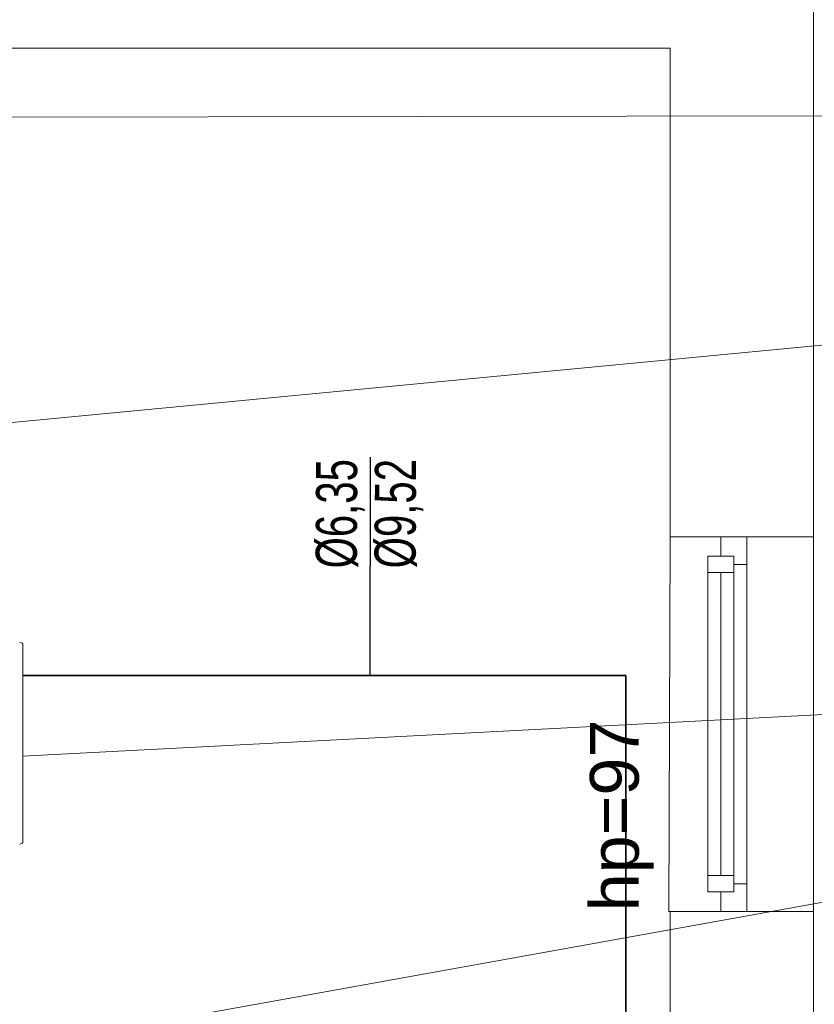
# Model space of a CAD drawing. Header units: millimetres. Extents: x -55054 to 44305, y -132338 to 49528.
# Tile 61 of 72: x 35067 to 37505, y -76079 to -73056. Entities that reach past the tile are written whole.
import ezdxf
from ezdxf import colors
from ezdxf.entities.mleader import LeaderData, LeaderLine
from ezdxf.math import Vec2, Vec3

# ---------------------------------------------------------------- set-up
doc = ezdxf.new("R2010")
doc.units = ezdxf.units.MM
doc.header["$LTSCALE"] = 100
doc.linetypes.add('FREON', pattern=[800, 450, 0, -350])
doc.linetypes.add('Kosów OSP 27-03-2026_xref$0$DASHED', pattern=[0.75, 0.5, -0.25])
for name, color, linetype, lineweight in [('.WK_WODA_OPIS', 7, 'Continuous', 13), ('.XREF', 251, 'Continuous', 5), ('GL-freon', 6, 'FREON', 35), ('GL-opis', 7, 'Continuous', 25), ('GL-urzadzenia', 96, 'Continuous', 20), ('Kosów OSP 27-03-2026_xref$0$A_meble kuchnia lazienka', 8, 'Continuous', 5), ('Kosów OSP 27-03-2026_xref$0$A_okno', 8, 'Continuous', 5), ('Kosów OSP 27-03-2026_xref$0$A_opis pom', 8, 'Continuous', 5), ('Kosów OSP 27-03-2026_xref$0$A_SC_MUROWANA_DZIAŁOWA', 8, 'Continuous', 5), ('Kosów OSP 27-03-2026_xref$0$A_scianazew', 8, 'Continuous', 5)]:
    doc.layers.add(name, color=color, linetype=linetype, lineweight=lineweight)
doc.styles.add('Kosów OSP 27-03-2026_xref$0$Standard', font='arial.ttf')
doc.styles.add('KT', font='arial.ttf', dxfattribs={"height": 130})
doc.styles.add('WYMIARY', font='romans.shx', dxfattribs={"width": 0.7})

# ---------------------------------------------------------------- blocks, each defined once
blk = doc.blocks.new('RSen_55_ME_FB_SOg - fxza50a2veb - fully flat decoration panel - SH_daikin_tbq - standard-4997338-bottom')
at = {"lineweight": 18}
for p in [(310, 300), (310, -300)]:
    blk.add_line(p, (310, 300), dxfattribs=at)
for centre, start, end in [((300, 300), 360, 90), ((300, -300), 270, 360)]:
    blk.add_arc(centre, 10, start, end, dxfattribs=at)
blk = doc.blocks.new('2658cea6-5bf1-4a8d-8ecb-1a42f1d0a86a')
at = {"lineweight": 18}
blk.add_blockref('RSen_55_ME_FB_SOg - fxza50a2veb - fully flat decoration panel - SH_daikin_tbq - standard-4997338-bottom', (0, 0), dxfattribs=at)
blk = doc.blocks.new('116a95a6-ef70-443d-9a1b-21b416471860')
at = {"layer": 'GL-urzadzenia', "xscale": 0.1, "yscale": 0.1, "zscale": 0.1}
blk.add_blockref('2658cea6-5bf1-4a8d-8ecb-1a42f1d0a86a', (35.05, -31), dxfattribs=at)
blk = doc.blocks.new('_None')
blk = doc.blocks.new('Kosów OSP 27-03-2026_xref$0$A$C69D56E1C')
at = {"linetype": 'Kosów OSP 27-03-2026_xref$0$DASHED', "ltscale": 50}
blk.add_lwpolyline([(-722.69, -397.46), (-678.27, -397.46), (-678.27, -282.46), (-722.27, -282.46)], close=True, dxfattribs=at)
at = {"layer": 'Kosów OSP 27-03-2026_xref$0$A_okno'}
for p, q in [((-706.69, -282.46, -0.04), (-706.69, -288.46, -0.04)), ((-698.69, -282.46, -0.05), (-698.69, -339.96, -0.02)), ((-710.69, -288.46, -0.05), (-710.69, -339.96, -0.02)), ((-710.69, -288.46, -0.04), (-702.69, -288.46, -0.04)), ((-702.69, -339.96, -0.02), (-702.69, -288.46, -0.04)), ((-702.69, -290.96, -0.04), (-698.69, -290.96, -0.04)), ((-702.69, -293.46, -0.04), (-710.69, -293.46, -0.04)), ((-706.69, -339.96, -0.02), (-706.69, -293.46, -0.04)), ((-710.69, -339.96, -0.02), (-710.69, -391.46, 0)), ((-706.69, -386.46, 0), (-706.69, -339.96, -0.02)), ((-702.69, -391.46, 0), (-702.69, -339.96, -0.02)), ((-698.69, -339.96, -0.02), (-698.69, -388.96, 0)), ((-710.69, -386.46, 0), (-707.19, -386.46, 0)), ((-710.69, -391.46, 0), (-710.69, -386.46, 0)), ((-710.69, -386.46, 0), (-702.69, -386.46, 0)), ((-706.19, -386.46, 0), (-702.69, -386.46, 0)), ((-702.69, -386.46, 0), (-702.69, -391.46, 0)), ((-702.69, -388.96, 0), (-698.69, -388.96, 0)), ((-698.69, -388.96, 0), (-698.69, -397.46, 0)), ((-702.69, -391.46, 0), (-710.69, -391.46, 0)), ((-706.69, -397.46, 0), (-706.69, -391.46, 0)), ((-706.69, -391.46, 0), (-702.69, -391.46, 0))]:
    blk.add_line(p, q, dxfattribs=at)
at = {"layer": 'Kosów OSP 27-03-2026_xref$0$A_SC_MUROWANA_DZIAŁOWA'}
blk.add_lwpolyline([(-1178.27, -556.46), (-1178.27, -132.46), (-722.27, -132.46)], dxfattribs=at)
at = {"layer": 'Kosów OSP 27-03-2026_xref$0$A_scianazew'}
blk.add_line((-678.27, -282.46), (-678.27, -97.46), dxfattribs=at)
for points in [[(-722.27, -282.46), (-722.27, -132.46)], [(-722.27, -560.46), (-722.27, -397.46)], [(-678.27, -560.46), (-678.27, -397.46)]]:
    blk.add_lwpolyline(points, dxfattribs=at)
at = {"layer": 'Kosów OSP 27-03-2026_xref$0$A_opis pom', "insert": (-746.87, -397.45, 0.09), "char_height": 15, "width": 119.0753, "attachment_point": 1, "rotation": 90, "style": 'Kosów OSP 27-03-2026_xref$0$Standard'}
blk.add_mtext('hp=97', dxfattribs=at)
blk = doc.blocks.new('Kosów OSP 27-03-2026_xref')
at = {"layer": 'Kosów OSP 27-03-2026_xref$0$A_meble kuchnia lazienka'}
blk.add_blockref('Kosów OSP 27-03-2026_xref$0$A$C69D56E1C', (6868.75, -3360.99), dxfattribs=at)

msp = doc.modelspace()

# ---------------------------------------------------------------- block references
at = {"layer": '.XREF', "xscale": 10, "yscale": 10, "zscale": 10}
msp.add_blockref('Kosów OSP 27-03-2026_xref', (-24402.4, -38209.1, -141.5), dxfattribs=at)
at = {"layer": 'GL-urzadzenia', "xscale": 10, "yscale": 10, "zscale": 10}
msp.add_blockref('116a95a6-ef70-443d-9a1b-21b416471860', (34416.3, -74967.4, -141.5), dxfattribs=at)

# ---------------------------------------------------------------- next in the draw order: leaders
at = {"layer": '.WK_WODA_OPIS'}
ml = msp.add_multileader_mtext('Standard', dxfattribs=at)
ml.set_content('\\A1;Skropliny wpiąć do kanalizacji sanitarnej poprzez zasyfonowanie ', color=256, style='WYMIARY')
ml.set_leader_properties(lineweight=-1)
ml.set_arrow_properties(name='NONE')
ml.build(insert=Vec2(0, 0))
ml.multileader.update_dxf_attribs({"text_left_attachment_type": 6, "text_right_attachment_type": 6, "dogleg_length": 86.4, "arrow_head_size": 40})
ctx = ml.context
ctx.base_point, ctx.char_height, ctx.arrow_head_size, ctx.landing_gap_size, ctx.plane_origin = Vec3(37720.4, -74045.1, -141.5), 120, 40, 10, Vec3(62567.4, -85285, -141.5)
ctx.left_attachment, ctx.right_attachment = 6, 6
notes = []
notes.append((ctx, [(0, (1, 1, 0), (37634, -74045.1, -141.5), (1, 0), 86.4, [(0, [(32215.4, -74563.6, -141.5)], 0, [])])]))
ctx.mtext.insert, ctx.mtext.width, ctx.mtext.line_spacing_style, ctx.mtext.flow_direction = Vec3(37730.4, -73885.1, -141.5), 2179.743, 2, 5
ctx.mtext.has_bg_fill, ctx.mtext.bg_color, ctx.mtext.bg_scale_factor, ctx.mtext.bg_transparency, ctx.mtext.use_window_bg_color = 1, -1027028792, 1.5, 0, 1
ml = msp.add_multileader_mtext('Standard', dxfattribs=at)
ml.set_content('Kratka wentylacyjna w stropie\\PPrzedłużyć do sufitu podwieszonego', color=256, style='WYMIARY')
ml.set_leader_properties(lineweight=-1)
ml.set_arrow_properties(name='NONE')
ml.build(insert=Vec2(0, 0))
ml.multileader.update_dxf_attribs({"text_left_attachment_type": 6, "text_right_attachment_type": 6, "dogleg_length": 86.4, "arrow_head_size": 40})
ctx = ml.context
ctx.base_point, ctx.char_height, ctx.arrow_head_size, ctx.landing_gap_size, ctx.plane_origin = Vec3(37801.1, -75732.4, 258.5), 120, 40, 10, Vec3(73135.1, -61555.3, 258.5)
ctx.left_attachment, ctx.right_attachment = 6, 6
notes.append((ctx, [(0, (1, 1, 0), (37714.8, -75732.4, 258.5), (1, 0), 86.4, [(0, [(33679.9, -76458.4, 258.5)], 0, [])])]))
ctx.mtext.insert, ctx.mtext.line_spacing_style, ctx.mtext.flow_direction = Vec3(37811.1, -75572.4, 258.5), 2, 5
ctx.mtext.has_bg_fill, ctx.mtext.bg_color, ctx.mtext.bg_scale_factor, ctx.mtext.bg_transparency, ctx.mtext.use_window_bg_color = 1, -1027028792, 1.5, 0, 1
for ctx, leaders in notes:
    for number, flags, end, landing, length, lines in leaders:
        leader = LeaderData()
        leader.index, (leader.has_last_leader_line, leader.has_dogleg_vector, leader.attachment_direction) = number, flags
        leader.last_leader_point, leader.dogleg_vector, leader.dogleg_length = Vec3(end), Vec3(landing), length
        for number, points, colour, breaks in lines:
            line = LeaderLine()
            line.index, line.vertices, line.color, line.breaks = number, Vec3.list(points), colors.encode_raw_color(colour), breaks
            leader.lines.append(line)
        ctx.leaders.append(leader)

# ---------------------------------------------------------------- next in the draw order: linework, layer by layer
at = {"layer": 'GL-freon', "ltscale": 0.5, "elevation": -141.5}
msp.add_lwpolyline([(35076.8, -75069.6), (36926.8, -75069.6), (36926.8, -79037.7), (37545.7, -79039.2)], dxfattribs=at)

# ---------------------------------------------------------------- next in the draw order: leaders
at = {"layer": '.WK_WODA_OPIS'}
ml = msp.add_multileader_mtext('Standard', dxfattribs=at)
ml.set_content('Kratka wentylacyjna po \\Pzlikwidowanym kominku\\PPrzedłużyć do sufitu podwieszonego', color=256, style='WYMIARY')
ml.set_leader_properties(lineweight=-1)
ml.set_arrow_properties(name='NONE')
ml.build(insert=Vec2(0, 0))
ml.multileader.update_dxf_attribs({"text_left_attachment_type": 6, "text_right_attachment_type": 6, "dogleg_length": 86.4, "arrow_head_size": 40})
ctx = ml.context
ctx.base_point, ctx.char_height, ctx.arrow_head_size, ctx.landing_gap_size, ctx.plane_origin = Vec3(37661.1, -73351.8, 258.5), 120, 40, 10, Vec3(73135.1, -58234.7, 258.5)
ctx.left_attachment, ctx.right_attachment = 6, 6
notes = []
notes.append((ctx, [(0, (1, 1, 0), (37574.8, -73351.8, 258.5), (1, 0), 86.4, [(0, [(33679.9, -73357.8, 258.5)], 0, [])])]))
ctx.mtext.insert, ctx.mtext.line_spacing_style, ctx.mtext.flow_direction = Vec3(37671.1, -73191.8, 258.5), 2, 5
ctx.mtext.has_bg_fill, ctx.mtext.bg_color, ctx.mtext.bg_scale_factor, ctx.mtext.bg_transparency, ctx.mtext.use_window_bg_color = 1, -1027028792, 1.5, 0, 1
for ctx, leaders in notes:
    for number, flags, end, landing, length, lines in leaders:
        leader = LeaderData()
        leader.index, (leader.has_last_leader_line, leader.has_dogleg_vector, leader.attachment_direction) = number, flags
        leader.last_leader_point, leader.dogleg_vector, leader.dogleg_length = Vec3(end), Vec3(landing), length
        for number, points, colour, breaks in lines:
            line = LeaderLine()
            line.index, line.vertices, line.color, line.breaks = number, Vec3.list(points), colors.encode_raw_color(colour), breaks
            leader.lines.append(line)
        ctx.leaders.append(leader)

# ---------------------------------------------------------------- next in the draw order: texts
at = {"layer": 'GL-freon', "style": 'KT', "width": 0.7}
for s, p in [('Ø6,35', (36100.9, -74741, -141.5)), ('Ø9,52', (36281.4, -74740.8, -141.5))]:
    msp.add_text(s, height=126, rotation=89.7337, dxfattribs=at).set_placement(p)

# ---------------------------------------------------------------- next in the draw order: leaders
at = {"layer": '.WK_WODA_OPIS'}
ml = msp.add_multileader_mtext('Standard', dxfattribs=at)
ml.set_content('Klimatyzator kasetonowy IDU-2\\PQch= 3,5kW\\P', color=256, style='WYMIARY')
ml.set_leader_properties(lineweight=-1)
ml.set_arrow_properties(name='NONE')
ml.build(insert=Vec2(0, 0))
ml.multileader.update_dxf_attribs({"text_left_attachment_type": 6, "text_right_attachment_type": 6, "dogleg_length": 86.4, "arrow_head_size": 40})
ctx = ml.context
ctx.base_point, ctx.char_height, ctx.arrow_head_size, ctx.landing_gap_size, ctx.plane_origin = Vec3(37716.6, -75183.1, 258.5), 120, 40, 10, Vec3(77314.5, -59426.7, 258.5)
ctx.left_attachment, ctx.right_attachment = 6, 6
notes = []
notes.append((ctx, [(0, (1, 1, 0), (37630.2, -75184.2, 258.5), (1, 0), 86.4, [(0, [(35075.8, -75316.7, 258.5)], 0, [])])]))
ctx.mtext.insert, ctx.mtext.line_spacing_style, ctx.mtext.flow_direction = Vec3(37726.6, -75040.2, 258.5), 2, 5
ctx.mtext.has_bg_fill, ctx.mtext.bg_color, ctx.mtext.bg_scale_factor, ctx.mtext.bg_transparency, ctx.mtext.use_window_bg_color = 1, -1027028792, 1.5, 0, 1
for ctx, leaders in notes:
    for number, flags, end, landing, length, lines in leaders:
        leader = LeaderData()
        leader.index, (leader.has_last_leader_line, leader.has_dogleg_vector, leader.attachment_direction) = number, flags
        leader.last_leader_point, leader.dogleg_vector, leader.dogleg_length = Vec3(end), Vec3(landing), length
        for number, points, colour, breaks in lines:
            line = LeaderLine()
            line.index, line.vertices, line.color, line.breaks = number, Vec3.list(points), colors.encode_raw_color(colour), breaks
            leader.lines.append(line)
        ctx.leaders.append(leader)

# ---------------------------------------------------------------- next in the draw order: linework, layer by layer
at = {"layer": 'GL-opis', "linetype": 'Continuous', "ltscale": 0.02}
msp.add_line((36142.4, -74399.3, -141.5), (36141, -75069.6, -141.5), dxfattribs=at)

doc.saveas('drawing.dxf')
